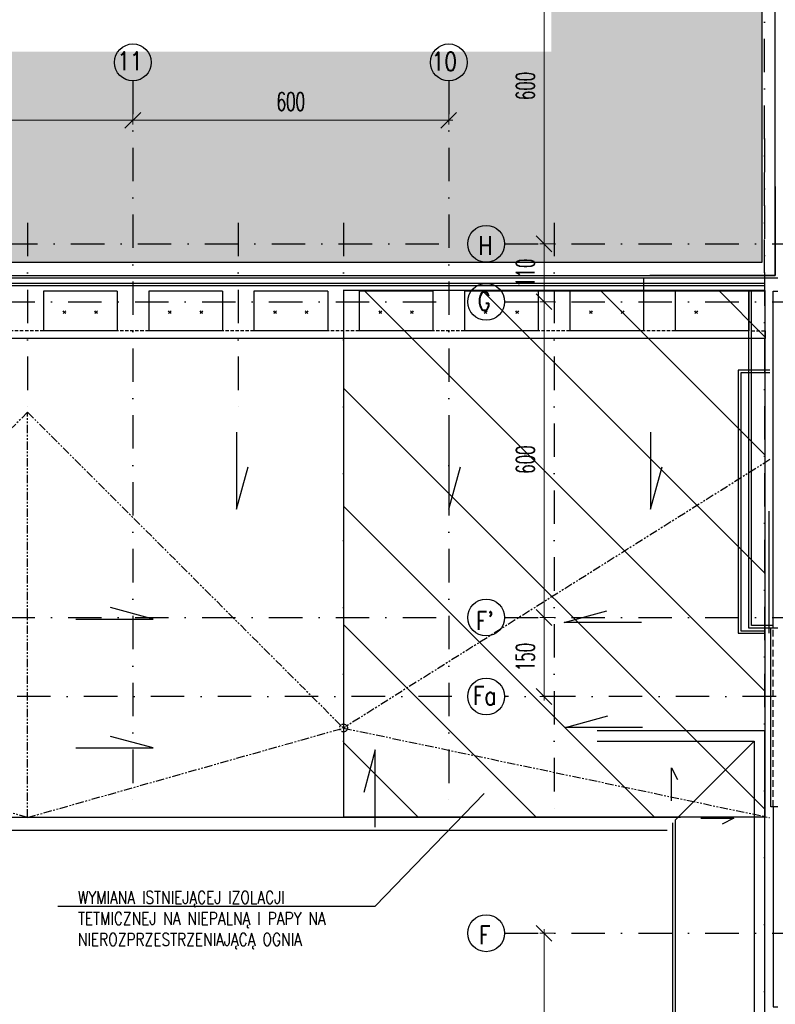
# Model space of a CAD drawing. Header units: centimetres. Extents: x -10702 to 24628, y -4437 to 19798.
# Tile 17 of 92: x 3515 to 4950, y 10865 to 12736. Entities that reach past the tile are written whole.
import ezdxf

# ---------------------------------------------------------------- set-up
doc = ezdxf.new("R2010")
doc.units = ezdxf.units.CM
doc.header["$PDMODE"] = 35
doc.header["$PDSIZE"] = 0.1
for name, pattern in [('Kondygnacja  -0_5$0$HIDDEN', [9.525, 6.35, -3.175]), ('Kondygnacja  -0_5$0$PHANTOM2', [31.75, 15.875, -3.175, 3.175, -3.175, 3.175, -3.175]), ('Osie rzutów$0$DASHDOT2', [12.7, 6.35, -3.175, 0, -3.175])]:
    doc.linetypes.add(name, pattern=pattern)
doc.layers.get('0').update_dxf_attribs({"color": 8})
doc.layers.get('DEFPOINTS').update_dxf_attribs({"color": 8})
for name, color, linetype in [('Dach$0$ARCH_INFO_OPISY', 8, 'Continuous'), ('Dach$0$ARCH_WIDOK_IST', 8, 'Continuous'), ('Kondygnacja  -0_5$0$ARCH_GRUNT', 8, 'Continuous'), ('Kondygnacja  -0_5$0$ARCH_INFO_OPISY_IST', 8, 'Continuous'), ('Kondygnacja  -0_5$0$ARCH_MUROWANE_IST', 8, 'Continuous'), ('Kondygnacja  -0_5$0$ARCH_NIEWIDOK_IST', 8, 'Kondygnacja  -0_5$0$HIDDEN'), ('Kondygnacja  -0_5$0$ARCH_ODWODNIENIE_IST', 8, 'Kondygnacja  -0_5$0$PHANTOM2'), ('Kondygnacja  -0_5$0$ARCH_PRZEKROJOWE_IST', 8, 'Continuous'), ('Kondygnacja  -0_5$0$ARCH_WIDOK_IST', 8, 'Continuous'), ('Kondygnacja  -0_5$0$ARCH_ŻELBET_IST', 8, 'Continuous'), ('Osie rzutów$0$ARCH_INFO_OSIE_IST', 8, 'Osie rzutów$0$DASHDOT2'), ('Osie rzutów$0$ARCH_INFO_OSIE_OPISY_IST', 8, 'Continuous')]:
    doc.layers.add(name, color=color, linetype=linetype)
doc.layers.add('Osie rzutów$0$ARCH_INFO_WYMIARY', color=8, linetype='Continuous', lineweight=9)
doc.styles.add('Dach$0$ROMANS-50-CM', font='romans.shx', dxfattribs={"width": 0.8, "height": 10})
doc.styles.add('Osie rzutów$0$ROMANS-250-CM', font='romans.shx', dxfattribs={"width": 0.8, "height": 50})
doc.styles.add('Osie rzutów$0$wymiary_cuprum', font='Romans.shx', dxfattribs={"width": 0.6})
doc.dimstyles.new('Osie rzutów$0$ARCH_ CT', dxfattribs={"dimtxt": 20, "dimasz": 20, "dimexe": 12, "dimexo": 20, "dimgap": 5, "dimtad": 1, "dimdec": 1, "dimrnd": 0.5, "dimzin": 9, "dimdsep": 46, "dimtxsty": 'Osie rzutów$0$wymiary_cuprum', "dimblk": 'Osie rzutów$0$_Oblique', "dimcen": 8, "dimdle": 12, "dimclrd": 256, "dimclre": 256, "dimclrt": 55, "dimadec": 1, "dimazin": 0, "dimtfac": 1, "dimtdec": 1, "dimtmove": 1, "dimatfit": 2, "dimldrblk": 'Osie rzutów$0$_Dot', "dimfxl": 0, "dimtolj": 1, "dimtzin": 0, "dimlwd": -1, "dimlwe": -1, "dimarcsym": 0})

# ---------------------------------------------------------------- blocks, each defined once
blk = doc.blocks.new('Osie rzutów$0$_Oblique')
at = {"color": 0, "linetype": 'ByBlock', "lineweight": -2}
blk.add_line((-0.5, -0.5), (0.5, 0.5), dxfattribs=at)
blk = doc.blocks.new('*D99')
at = {"layer": 'DEFPOINTS', "color": 0}
for p in [(4545, 12910), (4511, 12310), (4545, 12310)]:
    blk.add_point(p, dxfattribs=at)
at = {"layer": 'Osie rzutów$0$ARCH_INFO_WYMIARY'}
for p, q in [((4530, 12910), (4503, 12910)), ((4511, 12918), (4511, 12302)), ((4530, 12310), (4503, 12310))]:
    blk.add_line(p, q, dxfattribs=at)
at = {"layer": 'Osie rzutów$0$ARCH_INFO_WYMIARY', "xscale": 30, "yscale": 30, "zscale": 30}
for p, rotation in [((4511, 12910), 90), ((4511, 12310), 270)]:
    blk.add_blockref('Osie rzutów$0$_Oblique', p, dxfattribs=dict(at, rotation=rotation))
at = {"layer": 'Osie rzutów$0$ARCH_INFO_WYMIARY', "color": 55, "insert": (4475.5, 12610), "char_height": 35, "attachment_point": 5, "rotation": 90, "style": 'Osie rzutów$0$wymiary_cuprum'}
blk.add_mtext('\\A1;600', dxfattribs=at)
blk = doc.blocks.new('Osie rzutów$0$_Dot')
at = {"color": 0, "linetype": 'ByBlock', "lineweight": -2}
blk.add_line((-0.5, 0), (-1, 0), dxfattribs=at)
at = {"color": 0, "linetype": 'ByBlock', "const_width": 0.5}
blk.add_lwpolyline([(-0.25, 0, 1), (0.25, 0, 1)], format="xyb", close=True, dxfattribs=at)
blk = doc.blocks.new('*D108')
at = {"layer": 'DEFPOINTS', "color": 0}
for p in [(3130, 12581.6), (3730, 12581.6), (3730, 12544.9)]:
    blk.add_point(p, dxfattribs=at)
at = {"layer": 'Osie rzutów$0$ARCH_INFO_WYMIARY'}
for p, q in [((3130, 12566.6), (3130, 12536.9)), ((3730, 12566.6), (3730, 12536.9)), ((3122, 12544.9), (3738, 12544.9))]:
    blk.add_line(p, q, dxfattribs=at)
at = {"layer": 'Osie rzutów$0$ARCH_INFO_WYMIARY', "xscale": 30, "yscale": 30, "zscale": 30, "rotation": 180}
blk.add_blockref('Osie rzutów$0$_Oblique', (3130, 12544.9), dxfattribs=at)
at = {"layer": 'Osie rzutów$0$ARCH_INFO_WYMIARY', "xscale": 30, "yscale": 30, "zscale": 30}
blk.add_blockref('Osie rzutów$0$_Oblique', (3730, 12544.9), dxfattribs=at)
at = {"layer": 'Osie rzutów$0$ARCH_INFO_WYMIARY', "color": 55, "insert": (3430, 12580.4), "char_height": 35, "attachment_point": 5, "style": 'Osie rzutów$0$wymiary_cuprum'}
blk.add_mtext('\\A1;600', dxfattribs=at)
blk = doc.blocks.new('*D109')
at = {"layer": 'DEFPOINTS', "color": 0}
for p in [(3730, 12581.6), (4330, 12581.6), (4330, 12544.9)]:
    blk.add_point(p, dxfattribs=at)
at = {"layer": 'Osie rzutów$0$ARCH_INFO_WYMIARY'}
for p, q in [((3730, 12566.6), (3730, 12536.9)), ((4330, 12566.6), (4330, 12536.9)), ((3722, 12544.9), (4338, 12544.9))]:
    blk.add_line(p, q, dxfattribs=at)
at = {"layer": 'Osie rzutów$0$ARCH_INFO_WYMIARY', "xscale": 30, "yscale": 30, "zscale": 30, "rotation": 180}
blk.add_blockref('Osie rzutów$0$_Oblique', (3730, 12544.9), dxfattribs=at)
at = {"layer": 'Osie rzutów$0$ARCH_INFO_WYMIARY', "xscale": 30, "yscale": 30, "zscale": 30}
blk.add_blockref('Osie rzutów$0$_Oblique', (4330, 12544.9), dxfattribs=at)
at = {"layer": 'Osie rzutów$0$ARCH_INFO_WYMIARY', "color": 55, "insert": (4030, 12580.4), "char_height": 35, "attachment_point": 5, "style": 'Osie rzutów$0$wymiary_cuprum'}
blk.add_mtext('\\A1;600', dxfattribs=at)
blk = doc.blocks.new('*D132')
at = {"layer": 'DEFPOINTS', "color": 0}
for p in [(4545, 11000), (4511, 10400), (4545, 10400)]:
    blk.add_point(p, dxfattribs=at)
at = {"layer": 'Osie rzutów$0$ARCH_INFO_WYMIARY'}
for p, q in [((4511, 11008), (4511, 10392)), ((4530, 11000), (4503, 11000)), ((4530, 10400), (4503, 10400))]:
    blk.add_line(p, q, dxfattribs=at)
at = {"layer": 'Osie rzutów$0$ARCH_INFO_WYMIARY', "xscale": 30, "yscale": 30, "zscale": 30}
for p, rotation in [((4511, 11000), 90), ((4511, 10400), 270)]:
    blk.add_blockref('Osie rzutów$0$_Oblique', p, dxfattribs=dict(at, rotation=rotation))
at = {"layer": 'Osie rzutów$0$ARCH_INFO_WYMIARY', "color": 55, "insert": (4475.5, 10700), "char_height": 35, "attachment_point": 5, "rotation": 90, "style": 'Osie rzutów$0$wymiary_cuprum'}
blk.add_mtext('\\A1;600', dxfattribs=at)
blk = doc.blocks.new('*D143')
at = {"layer": 'DEFPOINTS', "color": 0}
for p in [(4545, 12200), (4511, 11600), (4545, 11600)]:
    blk.add_point(p, dxfattribs=at)
at = {"layer": 'Osie rzutów$0$ARCH_INFO_WYMIARY'}
for p, q in [((4530, 12200), (4503, 12200)), ((4511, 12208), (4511, 11592)), ((4530, 11600), (4503, 11600))]:
    blk.add_line(p, q, dxfattribs=at)
at = {"layer": 'Osie rzutów$0$ARCH_INFO_WYMIARY', "xscale": 30, "yscale": 30, "zscale": 30}
for p, rotation in [((4511, 12200), 90), ((4511, 11600), 270)]:
    blk.add_blockref('Osie rzutów$0$_Oblique', p, dxfattribs=dict(at, rotation=rotation))
at = {"layer": 'Osie rzutów$0$ARCH_INFO_WYMIARY', "color": 55, "insert": (4475.5, 11900), "char_height": 35, "attachment_point": 5, "rotation": 90, "style": 'Osie rzutów$0$wymiary_cuprum'}
blk.add_mtext('\\A1;600', dxfattribs=at)
blk = doc.blocks.new('*D144')
at = {"layer": 'DEFPOINTS', "color": 0}
for p in [(4545, 12310), (4511, 12200), (4545, 12200)]:
    blk.add_point(p, dxfattribs=at)
at = {"layer": 'Osie rzutów$0$ARCH_INFO_WYMIARY'}
for p, q in [((4511, 12318), (4511, 12192)), ((4530, 12310), (4503, 12310)), ((4530, 12200), (4503, 12200))]:
    blk.add_line(p, q, dxfattribs=at)
at = {"layer": 'Osie rzutów$0$ARCH_INFO_WYMIARY', "xscale": 30, "yscale": 30, "zscale": 30}
for p, rotation in [((4511, 12310), 90), ((4511, 12200), 270)]:
    blk.add_blockref('Osie rzutów$0$_Oblique', p, dxfattribs=dict(at, rotation=rotation))
at = {"layer": 'Osie rzutów$0$ARCH_INFO_WYMIARY', "color": 55, "insert": (4475.5, 12255), "char_height": 35, "attachment_point": 5, "rotation": 90, "style": 'Osie rzutów$0$wymiary_cuprum'}
blk.add_mtext('\\A1;110', dxfattribs=at)
blk = doc.blocks.new('*D145')
at = {"layer": 'DEFPOINTS', "color": 0}
for p in [(4545, 11600), (4511, 11450), (4545, 11450)]:
    blk.add_point(p, dxfattribs=at)
at = {"layer": 'Osie rzutów$0$ARCH_INFO_WYMIARY'}
for p, q in [((4511, 11608), (4511, 11442)), ((4530, 11600), (4503, 11600)), ((4530, 11450), (4503, 11450))]:
    blk.add_line(p, q, dxfattribs=at)
at = {"layer": 'Osie rzutów$0$ARCH_INFO_WYMIARY', "xscale": 30, "yscale": 30, "zscale": 30}
for p, rotation in [((4511, 11600), 90), ((4511, 11450), 270)]:
    blk.add_blockref('Osie rzutów$0$_Oblique', p, dxfattribs=dict(at, rotation=rotation))
at = {"layer": 'Osie rzutów$0$ARCH_INFO_WYMIARY', "color": 55, "insert": (4475.5, 11525), "char_height": 35, "attachment_point": 5, "rotation": 90, "style": 'Osie rzutów$0$wymiary_cuprum'}
blk.add_mtext('\\A1;150', dxfattribs=at)
blk = doc.blocks.new('Osie rzutów')
at = {"layer": 'Osie rzutów$0$ARCH_INFO_OSIE_IST', "ltscale": 10}
for p, q in [((4930, 12255), (4930, 15006.6)), ((3730, 12619.9), (3730, 11235.9)), ((4330, 12619.9), (4330, 11235.9)), ((4930, 12510), (4930, 4623.26)), ((3530, 12349.95), (3530, 11978.96)), ((3930, 12349.95), (3930, 11978.96)), ((3930, 12349.95), (3930, 11978.96)), ((4130, 12349.95), (4130, 11235.9)), ((4130, 12349.95), (4130, 11235.9)), ((4530, 12349.95), (4530, 11235.9)), ((4530, 12349.95), (4530, 11235.9)), ((1578.78, 12310), (4336.04, 12310)), ((4436.04, 12310), (13655, 12310)), ((1573.48, 12200), (4336.04, 12200)), ((4436.04, 12200), (13655, 12200)), ((1573.48, 11600), (4336.04, 11600)), ((4436.04, 11600), (13655, 11600)), ((4336.04, 11450), (1573.48, 11450)), ((5078.83, 11450), (4436.04, 11450)), ((4436.04, 11000), (13655, 11000))]:
    blk.add_line(p, q, dxfattribs=at)
at = {"layer": 'Osie rzutów$0$ARCH_INFO_OSIE_OPISY_IST'}
for centre in [(3730, 12654.9), (4330, 12654.9), (4401.04, 12310), (4401.04, 12200), (4401.04, 11600), (4401.04, 11450), (4401.04, 11000)]:
    blk.add_circle(centre, 35, dxfattribs=at)
at = {"layer": 'Osie rzutów$0$ARCH_INFO_OSIE_OPISY_IST', "style": 'Osie rzutów$0$ROMANS-250-CM', "width": 0.8}
for s, p in [('11', (3700.27, 12640.01)), ('10', (4297.57, 12639.18)), ('H', (4386.34, 12289.43)), ('G', (4384.69, 12183.82)), ("F'", (4381.47, 11576.3)), ('Fa', (4375.91, 11433.89)), ('F', (4387.32, 10979.17))]:
    blk.add_text(s, height=35, dxfattribs=at).set_placement(p)
at = {"layer": 'Osie rzutów$0$ARCH_INFO_WYMIARY'}
for base, p1, p2, picture, middle in [((4511.04, 12310), (4544.98, 12910), (4544.98, 12310), '*D99', (4475.54, 12610)), ((4511.04, 11600), (4544.98, 12200), (4544.98, 11600), '*D143', (4475.54, 11900)), ((4511.04, 10400), (4544.98, 11000), (4544.98, 10400), '*D132', (4475.54, 10700))]:
    dim = blk.add_linear_dim(base=base, p1=p1, p2=p2, angle=270, dimstyle='Osie rzutów$0$ARCH_ CT', override={"dimtxt": 35, "dimasz": 30, "dimexe": 8, "dimexo": 15, "dimgap": 18, "dimdle": 8}, dxfattribs=at)
    dim.commit()
    dim.dimension.update_dxf_attribs({"geometry": picture, "text_midpoint": middle})
for base, p1, p2, picture, middle in [((3730, 12544.9), (3130, 12581.6), (3730, 12581.6), '*D108', (3430, 12580.4)), ((4330, 12544.9), (3730, 12581.6), (4330, 12581.6), '*D109', (4030, 12580.4))]:
    dim = blk.add_linear_dim(base=base, p1=p1, p2=p2, dimstyle='Osie rzutów$0$ARCH_ CT', override={"dimtxt": 35, "dimasz": 30, "dimexe": 8, "dimexo": 15, "dimgap": 18, "dimdle": 8}, dxfattribs=at)
    dim.commit()
    dim.dimension.update_dxf_attribs({"geometry": picture, "text_midpoint": middle})
for base, p1, p2, picture, middle in [((4511.04, 12200), (4544.98, 12310), (4544.98, 12200), '*D144', (4511.04, 12255)), ((4511.04, 11450), (4544.98, 11600), (4544.98, 11450), '*D145', (4511.04, 11525))]:
    dim = blk.add_linear_dim(base=base, p1=p1, p2=p2, angle=270, dimstyle='Osie rzutów$0$ARCH_ CT', override={"dimtxt": 35, "dimasz": 30, "dimexe": 8, "dimexo": 15, "dimgap": 18, "dimdle": 8}, dxfattribs=at)
    dim.commit()
    dim.dimension.update_dxf_attribs({"geometry": picture, "text_midpoint": middle, "dimtype": 128})

msp = doc.modelspace()

# ---------------------------------------------------------------- hatches: boundary and pattern name
at = {"layer": 'Dach$0$ARCH_WIDOK_IST'}
h = msp.add_hatch(dxfattribs=at)
h.set_pattern_fill('ANSI31', color=256, scale=50, angle=90, style=0)
h.set_pattern_definition([(135, (0.02, 1.26), (-112.2532, -112.2532), [])])
h.paths.add_polyline_path([(4130.023, 11221.264), (4931.023, 11221.264), (4931.023, 12221.264), (4130.023, 12221.264)])
at = {"layer": 'Kondygnacja  -0_5$0$ARCH_GRUNT', "linetype": 'Continuous', "lineweight": 5}
h = msp.add_hatch(dxfattribs=at)
h.set_pattern_fill('EARTH', color=256, scale=15, angle=45, style=0)
h.paths.add_polyline_path([(1133.967, 11046.454), (2362.513, 12275), (4925, 12275), (4925, 14755), (7550.104, 14755), (8720.104, 13585), (9935, 13585), (9935, 12742), (10195, 12742), (10195, 12464.645), (10065.178, 12334.822), (10020.355, 12290), (11107.426, 12290), (13507.426, 9890), (14135, 9890), (14135, 8825), (14045, 8825), (14045, 8794.645), (13865.355, 8615), (13550, 8615), (13550, 8506), (14915, 8507.069), (14915, 8955.706), (14915, 9408.893), (14535, 9611.265), (14535, 10290), (13673.112, 10290), (11273.112, 12690), (10595, 12690), (10595, 13102), (10335, 13102), (10335, 13985), (8885.79, 13985), (7715.79, 15155), (4525, 15155), (4525, 12675), (2196.827, 12675), (851.124, 11329.297)])

# ---------------------------------------------------------------- linework, layer by layer
at = {"elevation": 630}
msp.add_lwpolyline([(4130.023, 11221.264), (4931.023, 11221.264), (4931.023, 12221.264), (4130.023, 12221.264)], close=True, dxfattribs=at)
at = {"layer": 'Dach$0$ARCH_INFO_OPISY', "elevation": 630}
msp.add_lwpolyline([(3587.363, 11051.744), (4190.421, 11051.744), (4397.051, 11265.484)], dxfattribs=at)
at = {"layer": 'Kondygnacja  -0_5$0$ARCH_INFO_OPISY_IST'}
for p, q in [((3926.674, 11952.381), (3926.674, 11805.715)), ((4330, 11952.381), (4330, 11805.715)), ((4713.16, 11952.381), (4713.16, 11805.715)), ((3926.674, 11805.715), (3948.664, 11886.47)), ((4330, 11805.715), (4351.991, 11886.47)), ((4713.16, 11805.715), (4735.151, 11886.47)), ((3768.367, 11596.794), (3687.612, 11618.785)), ((4549.424, 11590.828), (4630.179, 11612.819)), ((3621.701, 11596.794), (3768.367, 11596.794)), ((4696.09, 11590.828), (4549.424, 11590.828)), ((4551.521, 11390.986), (4632.275, 11412.977)), ((4698.186, 11390.986), (4551.521, 11390.986)), ((3768.367, 11352.211), (3687.612, 11374.202)), ((3621.701, 11352.211), (3768.367, 11352.211)), ((4190.486, 11348.323), (4168.496, 11267.568)), ((4190.486, 11201.657), (4190.486, 11348.323))]:
    msp.add_line(p, q, dxfattribs=at)
at = {"layer": 'Kondygnacja  -0_5$0$ARCH_MUROWANE_IST', "ltscale": 4}
for p, q in [((4950, 12418.88), (4950, 12250)), ((4950, 12250), (4711.816, 12250)), ((4955, 12245), (4711.816, 12245)), ((4938, 11802), (4938, 11570))]:
    msp.add_line(p, q, dxfattribs=at)
for points in [[(2580, 12250), (4950, 12250), (4950, 14760), (5010, 14760), (5010, 14805)], [(2580, 12275), (4925, 12275), (4925, 14785), (4985, 14785), (4985, 14805)], [(2580, 12250), (4950, 12250), (4950, 14760), (5010, 14760), (5010, 14805)], [(2580, 12275), (4925, 12275), (4925, 14785), (4985, 14785), (4985, 14805)]]:
    msp.add_lwpolyline(points, dxfattribs=at)
at = {"layer": 'Kondygnacja  -0_5$0$ARCH_NIEWIDOK_IST'}
for p, q in [((3560, 12145), (3500, 12145)), ((3760, 12145), (3700, 12145)), ((3960, 12145), (3900, 12145)), ((4160, 12145), (4100, 12145)), ((4360, 12145), (4300, 12145)), ((4560, 12145), (4500, 12145)), ((4760, 12145), (4700, 12145)), ((4905, 12145), (4931, 12145))]:
    msp.add_line(p, q, dxfattribs=at)
at = {"layer": 'Kondygnacja  -0_5$0$ARCH_NIEWIDOK_IST', "ltscale": 2}
msp.add_line((4946, 11240), (4946, 11580), dxfattribs=at)
at = {"layer": 'Kondygnacja  -0_5$0$ARCH_ODWODNIENIE_IST'}
for p, q in [((3530, 11990), (2930, 11390)), ((3530, 11220), (3530, 11990)), ((3530, 11990), (4130, 11390)), ((4940, 11900), (4130, 11390)), ((3530, 11220), (2930, 11390)), ((3530, 11220), (4130, 11390)), ((4130, 11390), (4939, 11220))]:
    msp.add_line(p, q, dxfattribs=at)
msp.add_circle((4130, 11390), 7.5, dxfattribs=at)
at = {"layer": 'Kondygnacja  -0_5$0$ARCH_PRZEKROJOWE_IST', "ltscale": 4}
for p, q in [((4900, 11580), (4900, 12220)), ((4905, 11585), (4905, 12220)), ((4946, 11585), (4905, 11585)), ((4946, 11580), (4900, 11580)), ((4611.757, 11385), (4930, 11385)), ((4930, 11385), (4930, 9560)), ((4611.757, 11365), (4910, 11365)), ((4910, 11365), (4910, 9560))]:
    msp.add_line(p, q, dxfattribs=at)
for points in [[(4955, 11580), (4946, 11580), (4946, 12220), (4955, 12220)], [(4955, 11240), (4946, 11240), (4946, 10860), (4955, 10860)]]:
    msp.add_lwpolyline(points, dxfattribs=at)
at = {"layer": 'Kondygnacja  -0_5$0$ARCH_WIDOK_IST'}
for p, q in [((4931, 12245), (2580, 12245)), ((4700, 12245), (4700, 12220)), ((4931, 12235), (2584.142, 12235)), ((4931, 12230), (2586.213, 12230)), ((3700, 12220), (3560, 12220)), ((3560, 12220), (3560, 12145)), ((3700, 12220), (3700, 12145)), ((3900, 12220), (3760, 12220)), ((3760, 12220), (3760, 12145)), ((3900, 12220), (3900, 12145)), ((4100, 12220), (3960, 12220)), ((3960, 12220), (3960, 12145)), ((4100, 12220), (4100, 12145)), ((4300, 12220), (4160, 12220)), ((4160, 12220), (4160, 12145)), ((4300, 12220), (4300, 12145)), ((4505, 12220), (4360, 12220)), ((4360, 12220), (4360, 12145)), ((4500, 12220), (4500, 12145)), ((4555, 12220), (4505, 12220)), ((4755, 12220), (4555, 12220)), ((4560, 12220), (4560, 12145)), ((4700, 12220), (4700, 12145)), ((4931, 12220), (4755, 12220)), ((4760, 12220), (4760, 12145)), ((4900, 12220), (4900, 12145)), ((3598.964, 12181.036), (3597.5, 12182.5)), ((3602.5, 12182.5), (3601.036, 12181.036)), ((3658.964, 12181.036), (3657.5, 12182.5)), ((3662.5, 12182.5), (3661.036, 12181.036)), ((3798.964, 12181.036), (3797.5, 12182.5)), ((3802.5, 12182.5), (3801.036, 12181.036)), ((3858.964, 12181.036), (3857.5, 12182.5)), ((3862.5, 12182.5), (3861.036, 12181.036)), ((3998.964, 12181.036), (3997.5, 12182.5)), ((4002.5, 12182.5), (4001.036, 12181.036)), ((4058.964, 12181.036), (4057.5, 12182.5)), ((4062.5, 12182.5), (4061.036, 12181.036)), ((4198.964, 12181.036), (4197.5, 12182.5)), ((4202.5, 12182.5), (4201.036, 12181.036)), ((4258.964, 12181.036), (4257.5, 12182.5)), ((4262.5, 12182.5), (4261.036, 12181.036)), ((4398.964, 12181.036), (4397.5, 12182.5)), ((4402.5, 12182.5), (4401.036, 12181.036)), ((4458.964, 12181.036), (4457.5, 12182.5)), ((4462.5, 12182.5), (4461.036, 12181.036)), ((4598.964, 12181.036), (4597.5, 12182.5)), ((4602.5, 12182.5), (4601.036, 12181.036)), ((4658.964, 12181.036), (4657.5, 12182.5)), ((4662.5, 12182.5), (4661.036, 12181.036)), ((4798.964, 12181.036), (4797.5, 12182.5)), ((4802.5, 12182.5), (4801.036, 12181.036)), ((3598.964, 12178.964), (3597.5, 12177.5)), ((3599, 12180), (3601, 12180)), ((3602.5, 12177.5), (3601.036, 12178.964)), ((3658.964, 12178.964), (3657.5, 12177.5)), ((3659, 12180), (3661, 12180)), ((3662.5, 12177.5), (3661.036, 12178.964)), ((3798.964, 12178.964), (3797.5, 12177.5)), ((3799, 12180), (3801, 12180)), ((3802.5, 12177.5), (3801.036, 12178.964)), ((3858.964, 12178.964), (3857.5, 12177.5)), ((3859, 12180), (3861, 12180)), ((3862.5, 12177.5), (3861.036, 12178.964)), ((3998.964, 12178.964), (3997.5, 12177.5)), ((3999, 12180), (4001, 12180)), ((4002.5, 12177.5), (4001.036, 12178.964)), ((4058.964, 12178.964), (4057.5, 12177.5)), ((4059, 12180), (4061, 12180)), ((4062.5, 12177.5), (4061.036, 12178.964)), ((4198.964, 12178.964), (4197.5, 12177.5)), ((4199, 12180), (4201, 12180)), ((4202.5, 12177.5), (4201.036, 12178.964)), ((4258.964, 12178.964), (4257.5, 12177.5)), ((4259, 12180), (4261, 12180)), ((4262.5, 12177.5), (4261.036, 12178.964)), ((4398.964, 12178.964), (4397.5, 12177.5)), ((4399, 12180), (4401, 12180)), ((4402.5, 12177.5), (4401.036, 12178.964)), ((4458.964, 12178.964), (4457.5, 12177.5)), ((4459, 12180), (4461, 12180)), ((4462.5, 12177.5), (4461.036, 12178.964)), ((4598.964, 12178.964), (4597.5, 12177.5)), ((4599, 12180), (4601, 12180)), ((4602.5, 12177.5), (4601.036, 12178.964)), ((4658.964, 12178.964), (4657.5, 12177.5)), ((4659, 12180), (4661, 12180)), ((4662.5, 12177.5), (4661.036, 12178.964)), ((4798.964, 12178.964), (4797.5, 12177.5)), ((4799, 12180), (4801, 12180)), ((4802.5, 12177.5), (4801.036, 12178.964)), ((3700, 12145), (3560, 12145)), ((3900, 12145), (3760, 12145)), ((4100, 12145), (3960, 12145)), ((4300, 12145), (4160, 12145)), ((4500, 12145), (4360, 12145)), ((4700, 12145), (4560, 12145)), ((4900, 12145), (4760, 12145)), ((4931, 12145), (4931, 12130)), ((4931, 12130), (2500.355, 12130)), ((4940, 12070), (4880, 12070)), ((4880, 12070), (4880, 11570)), ((4940, 12065), (4885, 12065)), ((4885, 12065), (4885, 11575)), ((4880, 11570), (4930, 11570)), ((4885, 11575), (4930, 11575)), ((4946, 11580), (4942, 11580)), ((4760, 11215), (4910, 11365)), ((4752.829, 11251.411), (4752.829, 11314.435)), ((4752.829, 11314.435), (4764.444, 11291.947)), ((4770, 11220), (2530, 11220)), ((4755, 11210), (4755, 5568)), ((4760, 11215), (4760, 5578)), ((4808.509, 11218.898), (4871.533, 11218.898)), ((4871.533, 11218.898), (4849.045, 11207.283)), ((4745, 11195), (2505, 11195))]:
    msp.add_line(p, q, dxfattribs=at)
msp.add_lwpolyline([(4946, 11240), (4942, 11240), (4942, 11580)], dxfattribs=at)
for centre in [(3600, 12180), (3660, 12180), (3800, 12180), (3860, 12180), (4000, 12180), (4060, 12180), (4200, 12180), (4260, 12180), (4400, 12180), (4460, 12180), (4600, 12180), (4660, 12180), (4800, 12180)]:
    msp.add_circle(centre, 1, dxfattribs=at)
at = {"layer": 'Kondygnacja  -0_5$0$ARCH_ŻELBET_IST', "ltscale": 2}
msp.add_line((4900, 12220), (4900, 12145), dxfattribs=at)

# ---------------------------------------------------------------- block references
at = {"layer": 'Osie rzutów$0$ARCH_INFO_OSIE_OPISY_IST'}
msp.add_blockref('Osie rzutów', (0, 0), dxfattribs=at)

# ---------------------------------------------------------------- texts
at = {"layer": 'Dach$0$ARCH_INFO_OPISY', "insert": (3625.561, 11080.241, 630), "char_height": 24, "width": 522.13209, "attachment_point": 1, "style": 'Dach$0$ROMANS-50-CM'}
msp.add_mtext('WYMIANA ISTNIEJĄCEJ IZOLACJI TETMICZNEJ NA NIEPALNĄ I PAPY NA NIEROZPRZESTRZENIAJĄCĄ OGNIA', dxfattribs=at)

doc.saveas('drawing.dxf')
